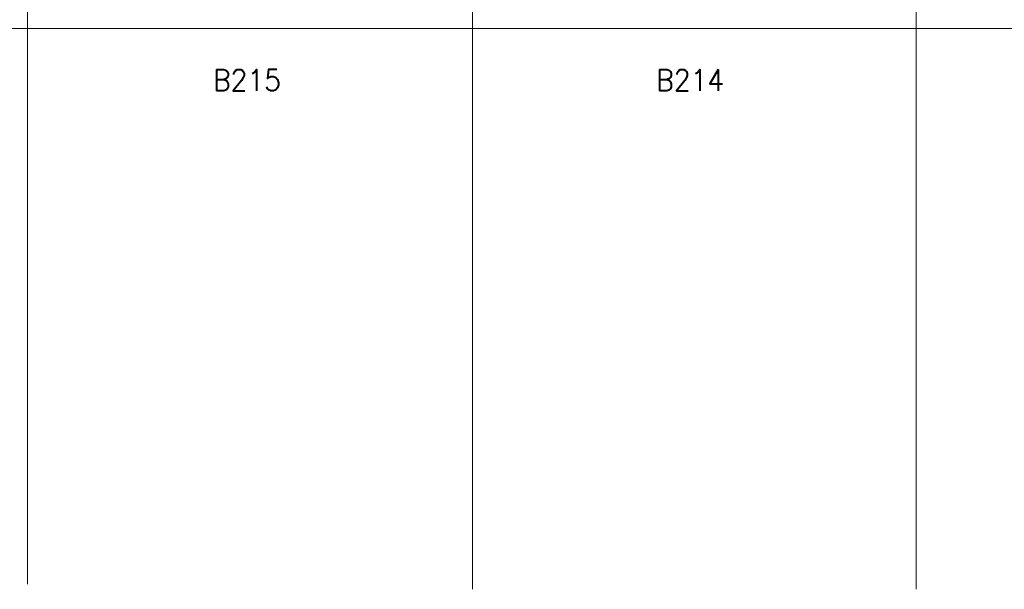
# Model space of a CAD drawing. Header units: metres. Extents: x -167 to -48, y -1901 to -1817.
# Tile 38 of 55: x -87.59 to -78.74, y -1865.35 to -1860.23. Entities that reach past the tile are written whole.
import ezdxf
from ezdxf.enums import TextEntityAlignment as Align

# ---------------------------------------------------------------- set-up
doc = ezdxf.new("R2010")
doc.units = ezdxf.units.M
doc.header["$MEASUREMENT"] = 0
doc.layers.add('Level 1', color=1, linetype='Continuous', lineweight=0)
doc.styles.add('Style-STANDARD', font='STANDARD.shx')

msp = doc.modelspace()

# ---------------------------------------------------------------- linework, layer by layer
at = {"layer": 'Level 1', "color": 11, "linetype": 'Continuous', "lineweight": 0}
for p, q in [((-87.521, -1838.6015), (-87.521, -1865.3047)), ((-83.521, -1838.6015), (-83.521, -1865.3516)), ((-79.5288, -1838.6015), (-79.5288, -1865.3516)), ((-153.3511, -1860.3046), (-53.8081, -1860.3046))]:
    msp.add_line(p, q, dxfattribs=at)
at = {"layer": 'Level 1', "color": 1, "linetype": 'Continuous', "lineweight": 0}
msp.add_line((-87.7475, -1860.3046), (-63.2944, -1860.3046), dxfattribs=at)

# ---------------------------------------------------------------- texts
at = {"layer": 'Level 1', "color": 1, "linetype": 'Continuous', "lineweight": 0, "style": 'Style-STANDARD'}
for s, p in [('B215', (-85.548, -1860.8672)), ('B214', (-81.5616, -1860.8672))]:
    msp.add_text(s, height=0.1933, dxfattribs=at).set_placement(p, align=Align.CENTER)

doc.saveas('drawing.dxf')
